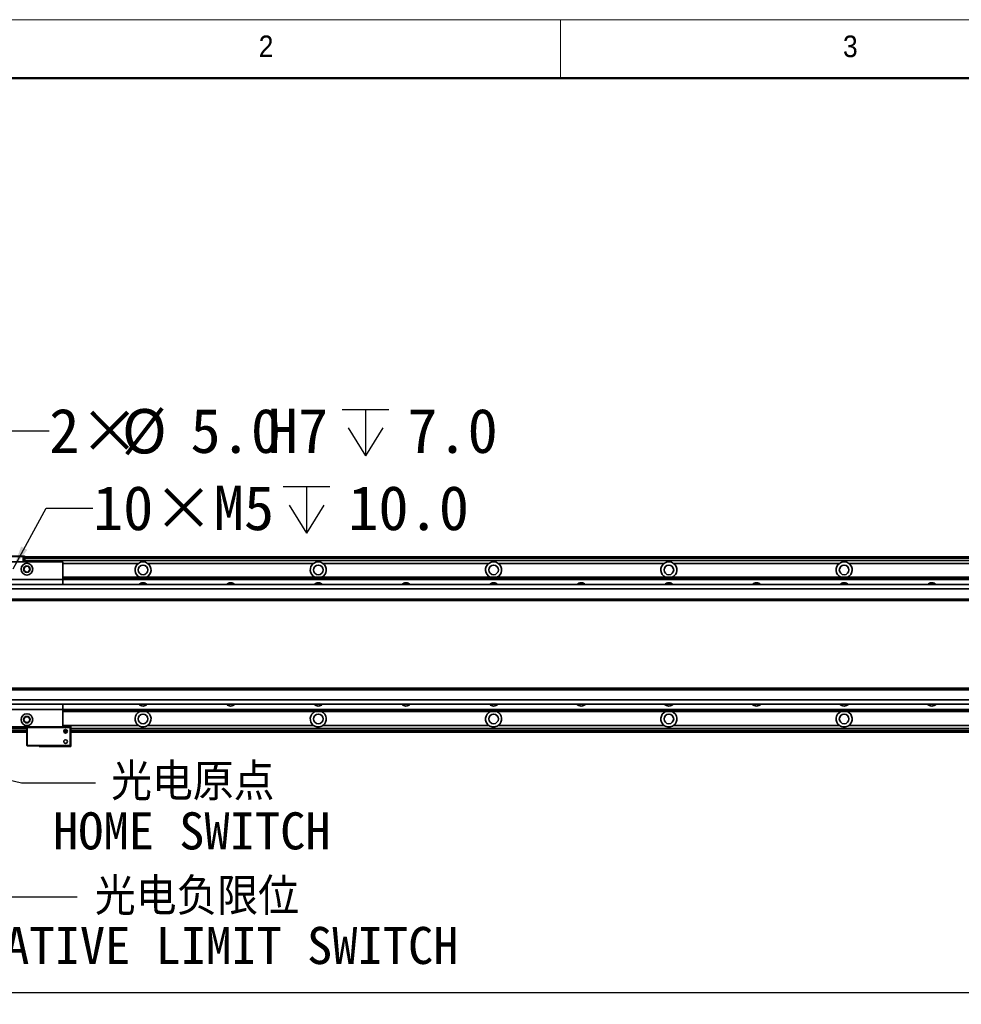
# Model space of a CAD drawing. Header units: millimetres. Extents: x 40 to 3320, y 40 to 2336.
# Tile 4 of 11: x 510 to 1154, y 1662 to 2336. Entities that reach past the tile are written whole.
import ezdxf

# ---------------------------------------------------------------- set-up
doc = ezdxf.new("R2010")
doc.units = ezdxf.units.MM
doc.header["$LTSCALE"] = 8
doc.layers.add('黑色实线', color=7, linetype='Continuous')
doc.styles.add('SLDTEXTSTYLE1', font='Gothic.ttf', dxfattribs={"width": 0.913})
doc.styles.add('SLDTEXTSTYLE8', font='txt')
doc.styles.add('SLDTEXTSTYLE9', font='txt', dxfattribs={"bigfont": 'bigfont'})
doc.dimstyles.new('SLDDIMSTYLE2', dxfattribs={"dimtxt": 0.18, "dimasz": 16, "dimexe": 0, "dimexo": 0.0625, "dimgap": 0, "dimtad": 0, "dimtih": 1, "dimtoh": 1, "dimdec": 0, "dimrnd": 1e-09, "dimzin": 0, "dimdsep": 46, "dimtxsty": 'Standard', "dimsah": 1, "dimcen": 0.09, "dimadec": 0, "dimazin": 0, "dimtfac": 16, "dimtdec": 0, "dimtofl": 0, "dimtmove": 0, "dimatfit": 3, "dimfxl": 0, "dimfrac": 2, "dimtolj": 1, "dimtzin": 0, "dimarcsym": 0})
doc.dimstyles.new('SLDDIMSTYLE3', dxfattribs={"dimtxt": 30.4, "dimasz": 16, "dimexe": 0, "dimexo": 0.0625, "dimgap": 7.6, "dimtad": 0, "dimtih": 1, "dimtoh": 1, "dimdec": 1, "dimrnd": 1e-09, "dimzin": 4, "dimdsep": 46, "dimtxsty": 'SLDTEXTSTYLE8', "dimsah": 1, "dimcen": 0, "dimadec": 0, "dimazin": 1, "dimtfac": 1, "dimtdec": 1, "dimtofl": 0, "dimtmove": 0, "dimatfit": 3, "dimfxl": 0, "dimfrac": 2, "dimtolj": 1, "dimtzin": 12, "dimarcsym": 0})
doc.dimstyles.new('SLDDIMSTYLE4', dxfattribs={"dimtxt": 30.4, "dimasz": 16, "dimexe": 0, "dimexo": 0.0625, "dimgap": 7.6, "dimtad": 0, "dimtih": 1, "dimtoh": 1, "dimdec": 1, "dimrnd": 1e-09, "dimzin": 12, "dimdsep": 46, "dimtxsty": 'SLDTEXTSTYLE8', "dimsah": 1, "dimcen": 0, "dimadec": 0, "dimazin": 3, "dimtfac": 1, "dimtdec": 1, "dimtofl": 0, "dimtmove": 0, "dimatfit": 3, "dimfxl": 0, "dimfrac": 2, "dimtolj": 1, "dimtzin": 12, "dimarcsym": 0})
doc.dimstyles.new('SLDDIMSTYLE5', dxfattribs={"dimtxt": 30.4, "dimasz": 16, "dimexe": 0, "dimexo": 0.0625, "dimgap": 7.6, "dimtad": 2, "dimdec": 1, "dimrnd": 1e-09, "dimzin": 4, "dimdsep": 46, "dimtxsty": 'SLDTEXTSTYLE8', "dimsah": 1, "dimcen": 0.09, "dimadec": 0, "dimazin": 1, "dimtfac": 1, "dimtdec": 1, "dimtofl": 0, "dimtmove": 0, "dimatfit": 3, "dimfxl": 0, "dimfrac": 2, "dimtolj": 1, "dimtzin": 12, "dimarcsym": 0})

# ---------------------------------------------------------------- blocks, each defined once
blk = doc.blocks.new('SW_SYMBOL_HOLE_DEPTH')
at = {"layer": '黑色实线', "color": 0}
for p, q in [((0, 7000), (6400, 7000)), ((3200, 7000), (3200, 600)), ((800, 4440), (3200, 600)), ((5600, 4440), (3200, 600))]:
    blk.add_line(p, q, dxfattribs=at)
blk = doc.blocks.new('_D_18')
at = {"layer": '黑色实线'}
for p, q in [((505.13, 1960.17), (527.83, 2001.64)), ((527.83, 2001.64), (559.83, 2001.64))]:
    blk.add_line(p, q, dxfattribs=at)
blk.add_solid([(505.13, 1960.17), (514.92, 1973.05), (510.71, 1975.35)], dxfattribs=at)
at = {"layer": '黑色实线', "xscale": 0.004985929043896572, "yscale": 0.004985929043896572, "zscale": 0.004985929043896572}
blk.add_blockref('SW_SYMBOL_HOLE_DEPTH', (690.09, 1981.52), dxfattribs=at)
at = {"layer": '黑色实线', "char_height": 30.4, "attachment_point": 1, "style": 'SLDTEXTSTYLE8'}
for s, insert in [('10×M5', (559.83, 2016.95)), ('10.0', (734.59, 2016.95))]:
    blk.add_mtext(s, dxfattribs=dict(at, insert=insert))
blk = doc.blocks.new('_D_19')
at = {"layer": '黑色实线'}
for p, q in [((403.39, 1960.09), (497.9, 2054.6)), ((497.9, 2054.6), (529.9, 2054.6))]:
    blk.add_line(p, q, dxfattribs=at)
blk.add_solid([(403.39, 1960.09), (416.4, 1969.71), (413.01, 1973.1)], dxfattribs=at)
at = {"layer": '黑色实线', "xscale": 0.004985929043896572, "yscale": 0.004985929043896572, "zscale": 0.004985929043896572}
blk.add_blockref('SW_SYMBOL_HOLE_DEPTH', (730.47, 2034.35), dxfattribs=at)
at = {"layer": '黑色实线', "char_height": 30.4, "attachment_point": 1, "style": 'SLDTEXTSTYLE8'}
for s, insert in [('2×', (529.9, 2069.79)), ('%%c', (579.64, 2069.5)), ('5.0', (626.61, 2069.79)), ('H7', (679.55, 2069.79)), ('7.0', (774.97, 2069.79))]:
    blk.add_mtext(s, dxfattribs=dict(at, insert=insert))
blk = doc.blocks.new('_D_20')
at = {"layer": '黑色实线'}
for p, q in [((2214.12, 1775.6), (2214.12, 1661.94)), ((414.12, 1771.74), (414.12, 1661.94)), ((414.12, 1669.94), (2214.12, 1669.94))]:
    blk.add_line(p, q, dxfattribs=at)
for points in [[(414.12, 1669.94), (430.12, 1667.54), (430.12, 1672.34)], [(2214.12, 1669.94), (2198.12, 1672.34), (2198.12, 1667.54)]]:
    blk.add_solid(points, dxfattribs=at)
at = {"layer": '黑色实线', "insert": (1254.5, 1709.83), "char_height": 30.4, "attachment_point": 1, "style": 'SLDTEXTSTYLE8'}
blk.add_mtext('1800.0', dxfattribs=at)
blk = doc.blocks.new('SW_NOTE_7')
at = {"layer": '黑色实线', "color": 0, "char_height": 25.4, "attachment_point": 2}
for s, insert, style in [('光电原点', (66.5, 13.39), 'SLDTEXTSTYLE9'), ('HOME SWITCH', (65.82, -20.2), 'SLDTEXTSTYLE8')]:
    blk.add_mtext(s, dxfattribs=dict(at, insert=insert, style=style))
blk = doc.blocks.new('SW_NOTE_8')
at = {"layer": '黑色实线', "color": 0, "char_height": 25.4, "attachment_point": 2}
for s, insert, style in [('光电负限位', (81.96, 13), 'SLDTEXTSTYLE9'), ('NEGATIVE LIMIT SWITCH', (79.6, -20.58), 'SLDTEXTSTYLE8')]:
    blk.add_mtext(s, dxfattribs=dict(at, insert=insert, style=style))

msp = doc.modelspace()

# ---------------------------------------------------------------- linework, layer by layer
at = {"color": 7, "linetype": 'Continuous', "lineweight": 18}
for p, q in [((3320, 2336), (40, 2336)), ((880, 2336), (880, 2296)), ((80, 2296), (3280, 2296))]:
    msp.add_line(p, q, dxfattribs=at)
at = {"color": 7, "linetype": 'Continuous', "lineweight": 50}
msp.add_line((3280, 2296), (80, 2296), dxfattribs=at)
at = {"color": 7, "linetype": 'Continuous', "lineweight": 35}
for p, q in [((512.12, 1968.53), (490.12, 1968.53)), ((490.25, 1968.83), (512, 1968.83)), ((512.12, 1968.53), (512, 1968.83)), ((512, 1968.83), (512.82, 1968.83)), ((512.12, 1964.83), (512.12, 1968.53)), ((513.12, 1968.53), (512.12, 1968.53)), ((512.82, 1968.83), (513.12, 1968.53)), ((513.12, 1968.53), (513.12, 1964.83)), ((2115.12, 1968.33), (513.12, 1968.33)), ((539.12, 1964.83), (289.12, 1964.83)), ((513.12, 1968.13), (2115.12, 1968.13)), ((513.12, 1967.93), (2115.12, 1967.93)), ((2115.12, 1967.83), (513.12, 1967.83)), ((2115.12, 1965.82), (513.12, 1965.82)), ((539.12, 1964.83), (539.12, 1952.83)), ((710.95, 1963.82), (597.29, 1963.82)), ((830.95, 1963.82), (717.29, 1963.82)), ((950.95, 1963.82), (837.29, 1963.82)), ((1070.95, 1963.82), (957.29, 1963.82)), ((1190.95, 1963.82), (1077.29, 1963.82)), ((2359.62, 1949.33), (268.62, 1949.33)), ((539.12, 1952.83), (289.12, 1952.83)), ((539.12, 1954.32), (2089.12, 1954.32)), ((539.12, 1954.03), (2089.12, 1954.03)), ((539.12, 1953.13), (2089.12, 1953.13)), ((539.12, 1952.84), (2089.12, 1952.84)), ((539.12, 1952.83), (539.12, 1949.33)), ((2359.62, 1946.33), (268.62, 1946.33)), ((2359.62, 1939.33), (268.62, 1939.33)), ((268.62, 1938.33), (2359.62, 1938.33)), ((2359.62, 1878.33), (268.62, 1878.33)), ((2359.62, 1877.33), (268.62, 1877.33)), ((2359.62, 1870.33), (268.62, 1870.33)), ((2359.62, 1867.33), (268.62, 1867.33)), ((539.12, 1867.33), (539.12, 1863.83)), ((539.12, 1863.83), (289.12, 1863.83)), ((539.12, 1863.83), (539.12, 1851.83)), ((539.12, 1863.82), (2089.12, 1863.82)), ((539.12, 1863.52), (2089.12, 1863.52)), ((539.12, 1862.62), (2089.12, 1862.62)), ((539.12, 1862.33), (2089.12, 1862.33)), ((539.12, 1851.83), (289.12, 1851.83)), ((514.62, 1850.83), (424.12, 1850.83)), ((514.62, 1848.33), (424.12, 1848.33)), ((514.92, 1851.83), (514.62, 1851.53)), ((514.62, 1839.13), (514.62, 1851.53)), ((514.92, 1851.53), (514.62, 1851.53)), ((514.92, 1851.53), (515.05, 1851.83)), ((514.92, 1851.53), (514.92, 1839.13)), ((544.32, 1851.53), (514.92, 1851.53)), ((539.12, 1852.13), (544.62, 1852.13)), ((539.12, 1851.83), (544.2, 1851.83)), ((542.27, 1848.33), (539.98, 1848.33)), ((544.32, 1851.53), (544.2, 1851.83)), ((544.2, 1851.83), (544.32, 1851.83)), ((544.62, 1851.53), (544.32, 1851.83)), ((544.32, 1839.13), (544.32, 1851.53)), ((544.62, 1851.53), (544.32, 1851.53)), ((544.62, 1851.53), (544.62, 1852.13)), ((544.62, 1851.53), (544.62, 1839.13)), ((2085.62, 1850.83), (544.62, 1850.83)), ((2085.62, 1848.33), (544.62, 1848.33)), ((710.95, 1852.83), (597.29, 1852.83)), ((830.95, 1852.83), (717.29, 1852.83)), ((950.95, 1852.83), (837.29, 1852.83)), ((1070.95, 1852.83), (957.29, 1852.83)), ((1190.95, 1852.83), (1077.29, 1852.83)), ((514.62, 1839.13), (514.92, 1839.13)), ((514.92, 1838.83), (514.62, 1839.13)), ((514.92, 1839.13), (544.32, 1839.13)), ((514.92, 1839.13), (515.05, 1838.83)), ((515.05, 1838.83), (514.92, 1838.83)), ((544.2, 1838.83), (515.05, 1838.83)), ((523.12, 1838.53), (523.12, 1838.83)), ((523.12, 1838.53), (544.62, 1838.53)), ((544.32, 1839.13), (544.2, 1838.83)), ((544.32, 1838.83), (544.2, 1838.83)), ((544.32, 1839.13), (544.62, 1839.13)), ((544.62, 1839.13), (544.32, 1838.83)), ((544.62, 1838.53), (544.62, 1839.13))]:
    msp.add_line(p, q, dxfattribs=at)
at = {"color": 8, "linetype": 'Continuous', "lineweight": 35}
for p, q in [((2115.12, 1967.33), (513.12, 1967.33)), ((590.95, 1963.82), (539.12, 1963.82)), ((514.62, 1849.33), (424.12, 1849.33)), ((590.95, 1852.83), (539.12, 1852.83)), ((542.27, 1849.33), (539.98, 1849.33)), ((2085.62, 1849.33), (544.62, 1849.33))]:
    msp.add_line(p, q, dxfattribs=at)
at = {"color": 7, "linetype": 'Continuous', "lineweight": 35}
for centre, radius in [((514.62, 1959.83), 4), ((514.62, 1959.83), 2.25), ((514.62, 1959.83), 2), ((594.12, 1959.33), 3.3), ((714.12, 1959.33), 3.3), ((834.12, 1959.33), 3.3), ((954.12, 1959.33), 3.3), ((1074.12, 1959.33), 3.3), ((514.62, 1856.82), 4), ((594.12, 1857.33), 3.3), ((714.12, 1857.33), 3.3), ((834.12, 1857.33), 3.3), ((954.12, 1857.33), 3.3), ((1074.12, 1857.33), 3.3), ((514.62, 1856.82), 2.25), ((514.62, 1856.82), 2), ((541.12, 1848.83), 1.25), ((541.12, 1841.83), 1.25)]:
    msp.add_circle(centre, radius, dxfattribs=at)
for centre, radius, start, end in [((594.12, 1959.33), 5.5, 125.18979, 245.50882), ((594.12, 1959.33), 5.5, 294.49118, 54.81021), ((714.12, 1959.33), 5.5, 125.18979, 245.50882), ((714.12, 1959.33), 5.5, 294.49118, 54.81021), ((834.12, 1959.33), 5.5, 125.18979, 245.50882), ((834.12, 1959.33), 5.5, 294.49118, 54.81021), ((954.12, 1959.33), 5.5, 125.18979, 245.50882), ((954.12, 1959.33), 5.5, 294.49118, 54.81021), ((1074.12, 1959.33), 5.5, 125.18979, 245.50882), ((1074.12, 1959.33), 5.5, 294.49118, 54.81021), ((594.12, 1946.82), 3.75, 41.91572, 138.08428), ((654.12, 1946.82), 3.75, 41.91572, 138.08428), ((714.12, 1946.82), 3.75, 41.91572, 138.08428), ((774.12, 1946.82), 3.75, 41.91572, 138.08428), ((834.12, 1946.82), 3.75, 41.91572, 138.08428), ((894.12, 1946.82), 3.75, 41.91572, 138.08428), ((954.12, 1946.82), 3.75, 41.91572, 138.08428), ((1014.12, 1946.82), 3.75, 41.91572, 138.08428), ((1074.12, 1946.82), 3.75, 41.91572, 138.08428), ((1134.12, 1946.82), 3.75, 41.91572, 138.08428), ((594.12, 1869.83), 3.75, 221.91572, 318.08428), ((654.12, 1869.83), 3.75, 221.91572, 318.08428), ((714.12, 1869.83), 3.75, 221.91572, 318.08428), ((774.12, 1869.83), 3.75, 221.91572, 318.08428), ((834.12, 1869.83), 3.75, 221.91572, 318.08428), ((894.12, 1869.83), 3.75, 221.91572, 318.08428), ((954.12, 1869.83), 3.75, 221.91572, 318.08428), ((1014.12, 1869.83), 3.75, 221.91572, 318.08428), ((1074.12, 1869.83), 3.75, 221.91572, 318.08428), ((1134.12, 1869.83), 3.75, 221.91572, 318.08428), ((594.12, 1857.33), 5.5, 114.49118, 234.81021), ((594.12, 1857.33), 5.5, 305.18979, 65.50882), ((714.12, 1857.33), 5.5, 114.49118, 234.81021), ((714.12, 1857.33), 5.5, 305.18979, 65.50882), ((834.12, 1857.33), 5.5, 114.49118, 234.81021), ((834.12, 1857.33), 5.5, 305.18979, 65.50882), ((954.12, 1857.33), 5.5, 114.49118, 234.81021), ((954.12, 1857.33), 5.5, 305.18979, 65.50882), ((1074.12, 1857.33), 5.5, 114.49118, 234.81021), ((1074.12, 1857.33), 5.5, 305.18979, 65.50882)]:
    msp.add_arc(centre, radius, start, end, dxfattribs=at)
for points, knots in [([(597.29, 1963.82), (596.83, 1964.09), (595.88, 1964.65), (594.2, 1964.91), (592.46, 1964.69), (591.45, 1964.11), (590.95, 1963.82)], [0, 0, 0, 0, 0.235688, 0.486469, 0.744849, 1, 1, 1, 1]), ([(717.29, 1963.82), (716.83, 1964.09), (715.88, 1964.65), (714.2, 1964.91), (712.46, 1964.69), (711.45, 1964.11), (710.95, 1963.82)], [0, 0, 0, 0, 0.235688, 0.486469, 0.744849, 1, 1, 1, 1]), ([(837.29, 1963.82), (836.83, 1964.09), (835.88, 1964.65), (834.2, 1964.91), (832.46, 1964.69), (831.45, 1964.11), (830.95, 1963.82)], [0, 0, 0, 0, 0.235688, 0.486469, 0.744849, 1, 1, 1, 1]), ([(957.29, 1963.82), (956.83, 1964.09), (955.88, 1964.65), (954.2, 1964.91), (952.46, 1964.69), (951.45, 1964.11), (950.95, 1963.82)], [0, 0, 0, 0, 0.235688, 0.486469, 0.744849, 1, 1, 1, 1]), ([(1077.29, 1963.82), (1076.83, 1964.09), (1075.88, 1964.65), (1074.2, 1964.91), (1072.46, 1964.69), (1071.45, 1964.11), (1070.95, 1963.82)], [0, 0, 0, 0, 0.235694, 0.486481, 0.744851, 1, 1, 1, 1]), ([(590.95, 1852.83), (591.41, 1852.56), (592.36, 1852.01), (594.04, 1851.75), (595.79, 1851.96), (596.79, 1852.54), (597.29, 1852.83)], [0, 0, 0, 0, 0.235688, 0.486469, 0.744849, 1, 1, 1, 1]), ([(710.95, 1852.83), (711.41, 1852.56), (712.36, 1852.01), (714.04, 1851.75), (715.79, 1851.96), (716.79, 1852.54), (717.29, 1852.83)], [0, 0, 0, 0, 0.235688, 0.486469, 0.744849, 1, 1, 1, 1]), ([(830.95, 1852.83), (831.41, 1852.56), (832.36, 1852.01), (834.04, 1851.75), (835.79, 1851.96), (836.79, 1852.54), (837.29, 1852.83)], [0, 0, 0, 0, 0.235688, 0.486469, 0.744849, 1, 1, 1, 1]), ([(950.95, 1852.83), (951.41, 1852.56), (952.36, 1852.01), (954.04, 1851.75), (955.79, 1851.96), (956.79, 1852.54), (957.29, 1852.83)], [0, 0, 0, 0, 0.235688, 0.486469, 0.744849, 1, 1, 1, 1]), ([(1070.95, 1852.83), (1071.41, 1852.56), (1072.36, 1852.01), (1074.04, 1851.75), (1075.79, 1851.96), (1076.79, 1852.54), (1077.29, 1852.83)], [0, 0, 0, 0, 0.235694, 0.486464, 0.744851, 1, 1, 1, 1])]:
    msp.add_open_spline(points, degree=3, knots=knots, dxfattribs=at)

# ---------------------------------------------------------------- block references
at = {"layer": '黑色实线', "color": 7}
for name, p in [('SW_NOTE_7', (561.7, 1813.58)), ('SW_NOTE_8', (549.06, 1735.49))]:
    msp.add_blockref(name, p, dxfattribs=at)

# ---------------------------------------------------------------- texts
at = {"color": 7, "linetype": 'Continuous', "lineweight": 0, "char_height": 14.82, "attachment_point": 1, "style": 'SLDTEXTSTYLE1'}
for s, insert in [('2', (673.33, 2325.17)), ('3', (1073.33, 2325.17))]:
    msp.add_mtext(s, dxfattribs=dict(at, insert=insert))

# ---------------------------------------------------------------- dimensions: what is measured, and where the dimension line sits
at = {"layer": '黑色实线'}
dim = msp.add_diameter_dim_2p(p1=(399.85, 1956.56), p2=(403.39, 1960.09), text='2×<>H7{\\fGDT;x}7.0', dimstyle='SLDDIMSTYLE3', dxfattribs=at)
dim.commit()
dim.dimension.update_dxf_attribs({"geometry": '_D_19', "text_midpoint": (678.91, 2054.6), "dimtype": 163})
dim = msp.add_diameter_dim_2p(p1=(503.11, 1956.48), p2=(505.13, 1960.17), text='10×M5{\\fGDT;x}10.0', dimstyle='SLDDIMSTYLE4', override={"dimpost": '<>'}, dxfattribs=at)
dim.commit()
dim.dimension.update_dxf_attribs({"geometry": '_D_18', "text_midpoint": (684.66, 2001.64), "dimtype": 163})
dim = msp.add_linear_dim(base=(2214.12, 1669.94), p1=(414.12, 1781.9), p2=(2214.12, 1785.76), dimstyle='SLDDIMSTYLE5', dxfattribs=at)
dim.commit()
dim.dimension.update_dxf_attribs({"geometry": '_D_20', "text_midpoint": (1313.9, 1669.94), "dimtype": 160})

# ---------------------------------------------------------------- leaders
at = {"layer": '黑色实线', "color": 7}
for points in [[(407.12, 1834.83), (498.26, 1735.49), (549.06, 1735.49)], [(428.07, 1833.47), (510.9, 1813.58), (561.7, 1813.58)]]:
    msp.add_leader(points, dimstyle='SLDDIMSTYLE2', dxfattribs=at)

doc.saveas('drawing.dxf')
